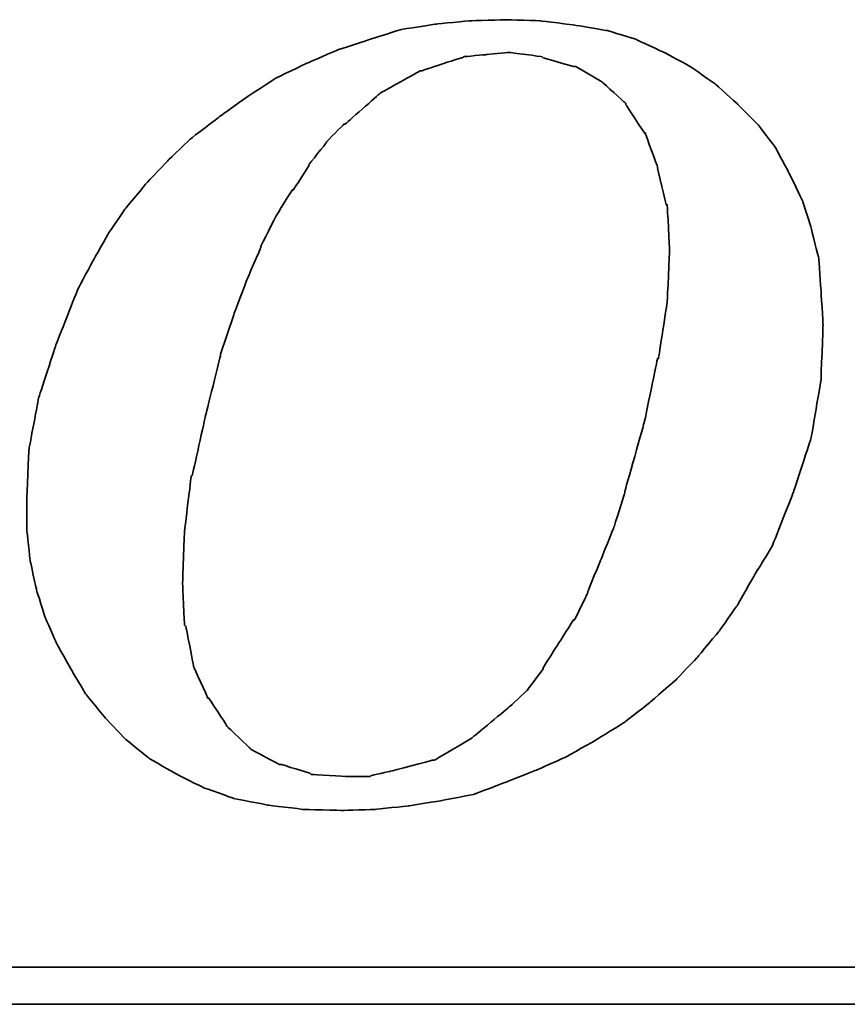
# Model space of a CAD drawing. Header units: millimetres. Extents: x 710 to 1313, y 178 to 430.
# Tile 32 of 37: x 1164.3 to 1169.05, y 229.62 to 235.28. Entities that reach past the tile are written whole.
import ezdxf

# ---------------------------------------------------------------- set-up
doc = ezdxf.new("R2010")
doc.units = ezdxf.units.MM
doc.header["$LTSCALE"] = 10
doc.layers.add('DIM', color=4, linetype='Continuous')
doc.layers.add('layer 1', color=7, linetype='Continuous')

# ---------------------------------------------------------------- blocks, each defined once
blk = doc.blocks.new('TBI MOTION logo(完整正式版)')
at = {"layer": 'layer 1', "color": 22, "lineweight": 35}
for points, knots in [([(35.79625, -6.98375), (35.79625, -6.98375), (36.23125, -7.43875), (36.23125, -7.43875), (36.23125, -7.43875), (36.23125, -7.43875), (36.75625, -7.87125), (36.75625, -7.87125), (36.75625, -7.87125), (36.75625, -7.87125), (37.33125, -8.20375), (37.33125, -8.20375), (37.33125, -8.20375), (37.33125, -8.20375), (37.95625, -8.51875), (37.95625, -8.51875), (37.95625, -8.51875), (37.95625, -8.51875), (38.62625, -8.75875), (38.62625, -8.75875), (38.62625, -8.75875), (38.62625, -8.75875), (39.37125, -8.90375), (39.37125, -8.90375), (39.37125, -8.90375), (39.37125, -8.90375), (40.14125, -8.99875), (40.14125, -8.99875), (40.14125, -8.99875), (40.14125, -8.99875), (41.02625, -9.02375), (41.02625, -9.02375), (41.02625, -9.02375), (41.02625, -9.02375), (41.74625, -8.99875), (41.74625, -8.99875), (41.74625, -8.99875), (41.74625, -8.99875), (42.46625, -8.92375), (42.46625, -8.92375), (42.46625, -8.92375), (42.46625, -8.92375), (43.21125, -8.80625), (43.21125, -8.80625), (43.21125, -8.80625), (43.21125, -8.80625), (43.93125, -8.66375), (43.93125, -8.66375), (43.93125, -8.66375), (43.93125, -8.66375), (44.62625, -8.39875), (44.62625, -8.39875), (44.62625, -8.39875), (44.62625, -8.39875), (45.29625, -8.13375), (45.29625, -8.13375), (45.29625, -8.13375), (45.29625, -8.13375), (45.94625, -7.84375), (45.94625, -7.84375), (45.94625, -7.84375), (45.94625, -7.84375), (46.61625, -7.46375), (46.61625, -7.46375), (46.61625, -7.46375), (46.61625, -7.46375), (47.24125, -7.07875), (47.24125, -7.07875), (47.24125, -7.07875), (47.24125, -7.07875), (47.81625, -6.62375), (47.81625, -6.62375), (47.81625, -6.62375), (47.81625, -6.62375), (48.36875, -6.14375), (48.36875, -6.14375), (48.36875, -6.14375), (48.36875, -6.14375), (48.84625, -5.64125), (48.84625, -5.64125), (48.84625, -5.64125), (48.84625, -5.64125), (49.32625, -5.06375), (49.32625, -5.06375), (49.32625, -5.06375), (49.32625, -5.06375), (49.71125, -4.51374), (49.71125, -4.51374), (49.71125, -4.51374), (49.71125, -4.51374), (50.09625, -3.83874), (50.09625, -3.83874), (50.09625, -3.83874), (50.09625, -3.83874), (50.48125, -3.21374), (50.48125, -3.21374), (50.48125, -3.21374), (50.48125, -3.21374), (50.96125, -1.99125), (50.96125, -1.99125), (50.96125, -1.99125), (50.96125, -1.99125), (51.34375, -0.81875), (51.34375, -0.81875), (51.34375, -0.81875), (51.34375, -0.81875), (51.56125, 0.45624), (51.56125, 0.45624), (51.56125, 0.45624), (51.56125, 0.45624), (51.60625, 1.67624), (51.60625, 1.67624), (51.60625, 1.67624), (51.60625, 1.67624), (51.56125, 2.44625), (51.56125, 2.44625), (51.56125, 2.44625), (51.56125, 2.44625), (51.51125, 3.14125), (51.51125, 3.14125), (51.51125, 3.14125), (51.51125, 3.14125), (51.34375, 3.81125), (51.34375, 3.81125), (51.34375, 3.81125), (51.34375, 3.81125), (51.15125, 4.41125), (51.15125, 4.41125), (51.15125, 4.41125), (51.15125, 4.41125), (50.86125, 5.01125), (50.86125, 5.01125), (50.86125, 5.01125), (50.86125, 5.01125), (50.55125, 5.58875), (50.55125, 5.58875), (50.55125, 5.58875), (50.55125, 5.58875), (50.16625, 6.09125), (50.16625, 6.09125), (50.16625, 6.09125), (50.16625, 6.09125), (49.71125, 6.54875), (49.71125, 6.54875), (49.71125, 6.54875), (49.71125, 6.54875), (49.23125, 6.98125), (49.23125, 6.98125), (49.23125, 6.98125), (49.23125, 6.98125), (48.67875, 7.36625), (48.67875, 7.36625), (48.67875, 7.36625), (48.67875, 7.36625), (48.10375, 7.67625), (48.10375, 7.67625), (48.10375, 7.67625), (48.10375, 7.67625), (47.48125, 7.96375), (47.48125, 7.96375), (47.48125, 7.96375), (47.48125, 7.96375), (46.85625, 8.15625), (46.85625, 8.15625), (46.85625, 8.15625), (46.85625, 8.15625), (46.13625, 8.27624), (46.13625, 8.27624), (46.13625, 8.27624), (46.13625, 8.27624), (45.39125, 8.37125), (45.39125, 8.37125), (45.39125, 8.37125), (45.39125, 8.37125), (44.62625, 8.39624), (44.62625, 8.39624), (44.62625, 8.39624), (44.62625, 8.39624), (43.83625, 8.37125), (43.83625, 8.37125), (43.83625, 8.37125), (43.83625, 8.37125), (43.09125, 8.30125), (43.09125, 8.30125), (43.09125, 8.30125), (43.09125, 8.30125), (42.32125, 8.18125), (42.32125, 8.18125), (42.32125, 8.18125), (42.32125, 8.18125), (41.62875, 7.96375), (41.62875, 7.96375), (41.62875, 7.96375), (41.62875, 7.96375), (40.90625, 7.72625), (40.90625, 7.72625), (40.90625, 7.72625), (40.90625, 7.72625), (40.23624, 7.43625), (40.23624, 7.43625), (40.23624, 7.43625), (40.23624, 7.43625), (39.54124, 7.10125), (39.54124, 7.10125), (39.54124, 7.10125), (39.54124, 7.10125), (38.91625, 6.69125), (38.91625, 6.69125), (38.91625, 6.69125), (38.91625, 6.69125), (38.31625, 6.26125), (38.31625, 6.26125), (38.31625, 6.26125), (38.31625, 6.26125), (37.69125, 5.78125), (37.69125, 5.78125), (37.69125, 5.78125), (37.69125, 5.78125), (37.18625, 5.30125), (37.18625, 5.30125), (37.18625, 5.30125), (37.18625, 5.30125), (36.70625, 4.79624), (36.70625, 4.79624), (36.70625, 4.79624), (36.70625, 4.79624), (36.23125, 4.22125), (36.23125, 4.22125), (36.23125, 4.22125), (36.23125, 4.22125), (35.87124, 3.69375), (35.87124, 3.69375), (35.87124, 3.69375), (35.87124, 3.69375), (35.53125, 3.09125), (35.53125, 3.09125), (35.53125, 3.09125), (35.53125, 3.09125), (35.19875, 2.47125), (35.19875, 2.47125), (35.19875, 2.47125), (35.19875, 2.47125), (34.71625, 1.24625), (34.71625, 1.24625), (34.71625, 1.24625), (34.71625, 1.24625), (34.33125, 0.06874), (34.33125, 0.06874), (34.33125, 0.06874), (34.33125, 0.06874), (34.11625, -1.07875), (34.11625, -1.07875), (34.11625, -1.07875), (34.11625, -1.07875), (34.07125, -2.15875), (34.07125, -2.15875), (34.07125, -2.15875), (34.07125, -2.15875), (34.07125, -2.85375), (34.07125, -2.85375), (34.07125, -2.85375), (34.07125, -2.85375), (34.14125, -3.50375), (34.14125, -3.50375), (34.14125, -3.50375), (34.14125, -3.50375), (34.28625, -4.17375), (34.28625, -4.17375), (34.28625, -4.17375), (34.28625, -4.17375), (34.47625, -4.77624), (34.47625, -4.77624), (34.47625, -4.77624), (34.47625, -4.77624), (34.71625, -5.32625), (34.71625, -5.32625), (34.71625, -5.32625), (34.71625, -5.32625), (35.05375, -5.92875), (35.05375, -5.92875), (35.05375, -5.92875), (35.05375, -5.92875), (35.36375, -6.45375), (35.36375, -6.45375), (35.36375, -6.45375), (35.36375, -6.45375), (35.79625, -6.98375), (35.79625, -6.98375)], [0, 0, 0, 0, 0.01388889, 0.01388889, 0.01388889, 0.0138889, 0.02777778, 0.02777778, 0.02777778, 0.02777779, 0.04166667, 0.04166667, 0.04166667, 0.04166668, 0.05555556, 0.05555556, 0.05555556, 0.05555557, 0.06944444, 0.06944444, 0.06944444, 0.06944445, 0.08333333, 0.08333333, 0.08333333, 0.08333334, 0.09722222, 0.09722222, 0.09722222, 0.09722223, 0.11111111, 0.11111111, 0.11111111, 0.11111112, 0.125, 0.125, 0.125, 0.12500001, 0.13888889, 0.13888889, 0.13888889, 0.1388889, 0.15277778, 0.15277778, 0.15277778, 0.15277779, 0.16666667, 0.16666667, 0.16666667, 0.16666668, 0.18055556, 0.18055556, 0.18055556, 0.18055557, 0.19444444, 0.19444444, 0.19444444, 0.19444445, 0.20833333, 0.20833333, 0.20833333, 0.20833334, 0.22222222, 0.22222222, 0.22222222, 0.22222223, 0.23611111, 0.23611111, 0.23611111, 0.23611112, 0.25, 0.25, 0.25, 0.25000001, 0.26388889, 0.26388889, 0.26388889, 0.2638889, 0.27777778, 0.27777778, 0.27777778, 0.27777779, 0.29166667, 0.29166667, 0.29166667, 0.29166668, 0.30555556, 0.30555556, 0.30555556, 0.30555557, 0.31944444, 0.31944444, 0.31944444, 0.31944445, 0.33333333, 0.33333333, 0.33333333, 0.33333334, 0.34722222, 0.34722222, 0.34722222, 0.34722223, 0.36111111, 0.36111111, 0.36111111, 0.36111112, 0.375, 0.375, 0.375, 0.37500001, 0.38888889, 0.38888889, 0.38888889, 0.3888889, 0.40277778, 0.40277778, 0.40277778, 0.40277779, 0.41666667, 0.41666667, 0.41666667, 0.41666668, 0.43055556, 0.43055556, 0.43055556, 0.43055557, 0.44444444, 0.44444444, 0.44444444, 0.44444445, 0.45833333, 0.45833333, 0.45833333, 0.45833334, 0.47222222, 0.47222222, 0.47222222, 0.47222223, 0.48611111, 0.48611111, 0.48611111, 0.48611112, 0.5, 0.5, 0.5, 0.50000001, 0.51388889, 0.51388889, 0.51388889, 0.5138889, 0.52777778, 0.52777778, 0.52777778, 0.52777779, 0.54166667, 0.54166667, 0.54166667, 0.54166668, 0.55555556, 0.55555556, 0.55555556, 0.55555557, 0.56944444, 0.56944444, 0.56944444, 0.56944445, 0.58333333, 0.58333333, 0.58333333, 0.58333334, 0.59722222, 0.59722222, 0.59722222, 0.59722223, 0.61111111, 0.61111111, 0.61111111, 0.61111112, 0.625, 0.625, 0.625, 0.62500001, 0.63888889, 0.63888889, 0.63888889, 0.6388889, 0.65277778, 0.65277778, 0.65277778, 0.65277779, 0.66666667, 0.66666667, 0.66666667, 0.66666668, 0.68055556, 0.68055556, 0.68055556, 0.68055557, 0.69444444, 0.69444444, 0.69444444, 0.69444445, 0.70833333, 0.70833333, 0.70833333, 0.70833334, 0.72222222, 0.72222222, 0.72222222, 0.72222223, 0.73611111, 0.73611111, 0.73611111, 0.73611112, 0.75, 0.75, 0.75, 0.75000001, 0.76388889, 0.76388889, 0.76388889, 0.7638889, 0.77777778, 0.77777778, 0.77777778, 0.77777779, 0.79166667, 0.79166667, 0.79166667, 0.79166668, 0.80555556, 0.80555556, 0.80555556, 0.80555557, 0.81944444, 0.81944444, 0.81944444, 0.81944445, 0.83333333, 0.83333333, 0.83333333, 0.83333334, 0.84722222, 0.84722222, 0.84722222, 0.84722223, 0.86111111, 0.86111111, 0.86111111, 0.86111112, 0.875, 0.875, 0.875, 0.87500001, 0.88888889, 0.88888889, 0.88888889, 0.8888889, 0.90277778, 0.90277778, 0.90277778, 0.90277779, 0.91666667, 0.91666667, 0.91666667, 0.91666668, 0.93055556, 0.93055556, 0.93055556, 0.93055557, 0.94444444, 0.94444444, 0.94444444, 0.94444445, 0.95833333, 0.95833333, 0.95833333, 0.95833334, 0.97222222, 0.97222222, 0.97222222, 0.97222223, 0.98611111, 0.98611111, 0.98611111, 0.98611112, 1, 1, 1, 1]), ([(38.33875, 1.03124), (38.33875, 1.03124), (38.62625, 1.89625), (38.62625, 1.89625), (38.62625, 1.89625), (38.62625, 1.89625), (38.91625, 2.66375), (38.91625, 2.66375), (38.91625, 2.66375), (38.91625, 2.66375), (39.22625, 3.38125), (39.22625, 3.38125), (39.22625, 3.38125), (39.22625, 3.38125), (39.22625, 3.40624), (39.22625, 3.40624), (39.22625, 3.40624), (39.22625, 3.40624), (39.56124, 4.07624), (39.56124, 4.07624), (39.56124, 4.07624), (39.56124, 4.07624), (39.92125, 4.65125), (39.92125, 4.65125), (39.92125, 4.65125), (39.92125, 4.65125), (39.94625, 4.65125), (39.94625, 4.65125), (39.94625, 4.65125), (39.94625, 4.65125), (40.28125, 5.17875), (40.28125, 5.17875), (40.28125, 5.17875), (40.28125, 5.17875), (40.28125, 5.20375), (40.28125, 5.20375), (40.28125, 5.20375), (40.28125, 5.20375), (40.66875, 5.68625), (40.66875, 5.68625), (40.66875, 5.68625), (40.66875, 5.68625), (40.66875, 5.70625), (40.66875, 5.70625), (40.66875, 5.70625), (40.66875, 5.70625), (41.05124, 6.09125), (41.05124, 6.09125), (41.05124, 6.09125), (41.05124, 6.09125), (41.07625, 6.09125), (41.07625, 6.09125), (41.07625, 6.09125), (41.07625, 6.09125), (41.84125, 6.76625), (41.84125, 6.76625), (41.84125, 6.76625), (41.84125, 6.76625), (41.86625, 6.78625), (41.86625, 6.78625), (41.86625, 6.78625), (41.86625, 6.78625), (42.73125, 7.26624), (42.73125, 7.26624), (42.73125, 7.26624), (42.73125, 7.26624), (42.75625, 7.26624), (42.75625, 7.26624), (42.75625, 7.26624), (42.75625, 7.26624), (43.18625, 7.41125), (43.18625, 7.41125), (43.18625, 7.41125), (43.18625, 7.41125), (43.64125, 7.55625), (43.64125, 7.55625), (43.64125, 7.55625), (43.64125, 7.55625), (43.66625, 7.55625), (43.66625, 7.55625), (43.66625, 7.55625), (43.66625, 7.55625), (43.69125, 7.58124), (43.69125, 7.58124), (43.69125, 7.58124), (43.69125, 7.58124), (44.19125, 7.62625), (44.19125, 7.62625), (44.19125, 7.62625), (44.19125, 7.62625), (44.67125, 7.67625), (44.67125, 7.67625), (44.67125, 7.67625), (44.67125, 7.67625), (44.69625, 7.67625), (44.69625, 7.67625), (44.69625, 7.67625), (44.69625, 7.67625), (45.41875, 7.58124), (45.41875, 7.58124), (45.41875, 7.58124), (45.41875, 7.58124), (45.44125, 7.55625), (45.44125, 7.55625), (45.44125, 7.55625), (45.44125, 7.55625), (46.11125, 7.36625), (46.11125, 7.36625), (46.11125, 7.36625), (46.11125, 7.36625), (46.13625, 7.36625), (46.13625, 7.36625), (46.13625, 7.36625), (46.13625, 7.36625), (46.15875, 7.36625), (46.15875, 7.36625), (46.15875, 7.36625), (46.15875, 7.36625), (46.73625, 7.02624), (46.73625, 7.02624), (46.73625, 7.02624), (46.73625, 7.02624), (46.76125, 7.00624), (46.76125, 7.00624), (46.76125, 7.00624), (46.76125, 7.00624), (47.24125, 6.57124), (47.24125, 6.57124), (47.24125, 6.57124), (47.24125, 6.57124), (47.26625, 6.54875), (47.26625, 6.54875), (47.26625, 6.54875), (47.26625, 6.54875), (47.26625, 6.52375), (47.26625, 6.52375), (47.26625, 6.52375), (47.26625, 6.52375), (47.67375, 5.89875), (47.67375, 5.89875), (47.67375, 5.89875), (47.67375, 5.89875), (47.69625, 5.89875), (47.69625, 5.89875), (47.69625, 5.89875), (47.69625, 5.89875), (47.69625, 5.87625), (47.69625, 5.87625), (47.69625, 5.87625), (47.69625, 5.87625), (47.96125, 5.15625), (47.96125, 5.15625), (47.96125, 5.15625), (47.96125, 5.15625), (47.96125, 5.13125), (47.96125, 5.13125), (47.96125, 5.13125), (47.96125, 5.13125), (48.15125, 4.31875), (48.15125, 4.31875), (48.15125, 4.31875), (48.15125, 4.31875), (48.17625, 4.31875), (48.17625, 4.31875), (48.17625, 4.31875), (48.17625, 4.31875), (48.17625, 4.29125), (48.17625, 4.29125), (48.17625, 4.29125), (48.17625, 4.29125), (48.22625, 3.33125), (48.22625, 3.33125), (48.22625, 3.33125), (48.22625, 3.33125), (48.22625, 3.30875), (48.22625, 3.30875), (48.22625, 3.30875), (48.22625, 3.30875), (48.17625, 2.20624), (48.17625, 2.20624), (48.17625, 2.20624), (48.17625, 2.20624), (48.17625, 2.18124), (48.17625, 2.18124), (48.17625, 2.18124), (48.17625, 2.18124), (47.98375, 0.93624), (47.98375, 0.93624), (47.98375, 0.93624), (47.98375, 0.93624), (47.96125, 0.93624), (47.96125, 0.93624), (47.96125, 0.93624), (47.96125, 0.93624), (47.67375, -0.45874), (47.67375, -0.45874), (47.67375, -0.45874), (47.67375, -0.45874), (47.24125, -1.99125), (47.24125, -1.99125), (47.24125, -1.99125), (47.24125, -1.99125), (47.24125, -2.01874), (47.24125, -2.01874), (47.24125, -2.01874), (47.24125, -2.01874), (47.00125, -2.78375), (47.00125, -2.78375), (47.00125, -2.78375), (47.00125, -2.78375), (46.71125, -3.50375), (46.71125, -3.50375), (46.71125, -3.50375), (46.71125, -3.50375), (46.42625, -4.19875), (46.42625, -4.19875), (46.42625, -4.19875), (46.42625, -4.19875), (46.42625, -4.22375), (46.42625, -4.22375), (46.42625, -4.22375), (46.42625, -4.22375), (46.13625, -4.82374), (46.13625, -4.82374), (46.13625, -4.82374), (46.13625, -4.82374), (46.11125, -4.82374), (46.11125, -4.82374), (46.11125, -4.82374), (46.11125, -4.82374), (45.77625, -5.35125), (45.77625, -5.35125), (45.77625, -5.35125), (45.77625, -5.35125), (45.44125, -5.87875), (45.44125, -5.87875), (45.44125, -5.87875), (45.44125, -5.87875), (45.44125, -5.90375), (45.44125, -5.90375), (45.44125, -5.90375), (45.44125, -5.90375), (45.10625, -6.35875), (45.10625, -6.35875), (45.10625, -6.35875), (45.10625, -6.35875), (45.08125, -6.38375), (45.08125, -6.38375), (45.08125, -6.38375), (45.08125, -6.38375), (44.69625, -6.74375), (44.69625, -6.74375), (44.69625, -6.74375), (44.69625, -6.74375), (43.88375, -7.41625), (43.88375, -7.41625), (43.88375, -7.41625), (43.88375, -7.41625), (43.85625, -7.43875), (43.85625, -7.43875), (43.85625, -7.43875), (43.85625, -7.43875), (43.04125, -7.91875), (43.04125, -7.91875), (43.04125, -7.91875), (43.04125, -7.91875), (43.01625, -7.91875), (43.01625, -7.91875), (43.01625, -7.91875), (43.01625, -7.91875), (42.99625, -7.91875), (42.99625, -7.91875), (42.99625, -7.91875), (42.99625, -7.91875), (42.08125, -8.15875), (42.08125, -8.15875), (42.08125, -8.15875), (42.08125, -8.15875), (41.65125, -8.25625), (41.65125, -8.25625), (41.65125, -8.25625), (41.65125, -8.25625), (41.62875, -8.27875), (41.62875, -8.27875), (41.62875, -8.27875), (41.62875, -8.27875), (41.60125, -8.27875), (41.60125, -8.27875), (41.60125, -8.27875), (41.60125, -8.27875), (41.12125, -8.27875), (41.12125, -8.27875), (41.12125, -8.27875), (41.12125, -8.27875), (40.35624, -8.23125), (40.35624, -8.23125), (40.35624, -8.23125), (40.35624, -8.23125), (40.33125, -8.23125), (40.33125, -8.23125), (40.33125, -8.23125), (40.33125, -8.23125), (40.30625, -8.20375), (40.30625, -8.20375), (40.30625, -8.20375), (40.30625, -8.20375), (39.68375, -8.01375), (39.68375, -8.01375), (39.68375, -8.01375), (39.68375, -8.01375), (39.66124, -8.01375), (39.66124, -8.01375), (39.66124, -8.01375), (39.66124, -8.01375), (39.63625, -8.01375), (39.63625, -8.01375), (39.63625, -8.01375), (39.63625, -8.01375), (39.01125, -7.67875), (39.01125, -7.67875), (39.01125, -7.67875), (39.01125, -7.67875), (38.98875, -7.65375), (38.98875, -7.65375), (38.98875, -7.65375), (38.98875, -7.65375), (38.48625, -7.17375), (38.48625, -7.17375), (38.48625, -7.17375), (38.48625, -7.17375), (38.45875, -7.14875), (38.45875, -7.14875), (38.45875, -7.14875), (38.45875, -7.14875), (38.45875, -7.12875), (38.45875, -7.12875), (38.45875, -7.12875), (38.45875, -7.12875), (38.07625, -6.54875), (38.07625, -6.54875), (38.07625, -6.54875), (38.07625, -6.54875), (38.05125, -6.54875), (38.05125, -6.54875), (38.05125, -6.54875), (38.05125, -6.54875), (38.05125, -6.52875), (38.05125, -6.52875), (38.05125, -6.52875), (38.05125, -6.52875), (37.74125, -5.85375), (37.74125, -5.85375), (37.74125, -5.85375), (37.74125, -5.85375), (37.74125, -5.82875), (37.74125, -5.82875), (37.74125, -5.82875), (37.74125, -5.82875), (37.57375, -4.96875), (37.57375, -4.96875), (37.57375, -4.96875), (37.57375, -4.96875), (37.54625, -4.94375), (37.54625, -4.94375), (37.54625, -4.94375), (37.54625, -4.94375), (37.50125, -4.03375), (37.50125, -4.03375), (37.50125, -4.03375), (37.50125, -4.03375), (37.50125, -4.00875), (37.50125, -4.00875), (37.50125, -4.00875), (37.50125, -4.00875), (37.54625, -2.85375), (37.54625, -2.85375), (37.54625, -2.85375), (37.54625, -2.85375), (37.69125, -1.65875), (37.69125, -1.65875), (37.69125, -1.65875), (37.69125, -1.65875), (37.71624, -1.63375), (37.71624, -1.63375), (37.71624, -1.63375), (37.71624, -1.63375), (38.00375, -0.33875), (38.00375, -0.33875), (38.00375, -0.33875), (38.00375, -0.33875), (38.33875, 1.00624), (38.33875, 1.00624), (38.33875, 1.00624), (38.33875, 1.00624), (38.33875, 1.03124), (38.33875, 1.03124)], [0, 0, 0, 0, 0.01010101, 0.01010101, 0.01010101, 0.01010102, 0.02020202, 0.02020202, 0.02020202, 0.02020203, 0.03030303, 0.03030303, 0.03030303, 0.03030304, 0.04040404, 0.04040404, 0.04040404, 0.04040405, 0.05050505, 0.05050505, 0.05050505, 0.05050506, 0.06060606, 0.06060606, 0.06060606, 0.06060607, 0.07070707, 0.07070707, 0.07070707, 0.07070708, 0.08080808, 0.08080808, 0.08080808, 0.08080809, 0.09090909, 0.09090909, 0.09090909, 0.0909091, 0.1010101, 0.1010101, 0.1010101, 0.10101011, 0.11111111, 0.11111111, 0.11111111, 0.11111112, 0.12121212, 0.12121212, 0.12121212, 0.12121213, 0.13131313, 0.13131313, 0.13131313, 0.13131314, 0.14141414, 0.14141414, 0.14141414, 0.14141415, 0.15151515, 0.15151515, 0.15151515, 0.15151516, 0.16161616, 0.16161616, 0.16161616, 0.16161617, 0.17171717, 0.17171717, 0.17171717, 0.17171718, 0.18181818, 0.18181818, 0.18181818, 0.18181819, 0.19191919, 0.19191919, 0.19191919, 0.1919192, 0.2020202, 0.2020202, 0.2020202, 0.20202021, 0.21212121, 0.21212121, 0.21212121, 0.21212122, 0.22222222, 0.22222222, 0.22222222, 0.22222223, 0.23232323, 0.23232323, 0.23232323, 0.23232324, 0.24242424, 0.24242424, 0.24242424, 0.24242425, 0.25252525, 0.25252525, 0.25252525, 0.25252526, 0.26262626, 0.26262626, 0.26262626, 0.26262627, 0.27272727, 0.27272727, 0.27272727, 0.27272728, 0.28282828, 0.28282828, 0.28282828, 0.28282829, 0.29292929, 0.29292929, 0.29292929, 0.2929293, 0.3030303, 0.3030303, 0.3030303, 0.30303031, 0.31313131, 0.31313131, 0.31313131, 0.31313132, 0.32323232, 0.32323232, 0.32323232, 0.32323233, 0.33333333, 0.33333333, 0.33333333, 0.33333334, 0.34343434, 0.34343434, 0.34343434, 0.34343435, 0.35353535, 0.35353535, 0.35353535, 0.35353536, 0.36363636, 0.36363636, 0.36363636, 0.36363637, 0.37373737, 0.37373737, 0.37373737, 0.37373738, 0.38383838, 0.38383838, 0.38383838, 0.38383839, 0.39393939, 0.39393939, 0.39393939, 0.3939394, 0.4040404, 0.4040404, 0.4040404, 0.40404041, 0.41414141, 0.41414141, 0.41414141, 0.41414142, 0.42424242, 0.42424242, 0.42424242, 0.42424243, 0.43434343, 0.43434343, 0.43434343, 0.43434344, 0.44444444, 0.44444444, 0.44444444, 0.44444445, 0.45454545, 0.45454545, 0.45454545, 0.45454546, 0.46464646, 0.46464646, 0.46464646, 0.46464647, 0.47474747, 0.47474747, 0.47474747, 0.47474748, 0.48484848, 0.48484848, 0.48484848, 0.48484849, 0.49494949, 0.49494949, 0.49494949, 0.4949495, 0.50505051, 0.50505051, 0.50505051, 0.50505052, 0.51515152, 0.51515152, 0.51515152, 0.51515153, 0.52525253, 0.52525253, 0.52525253, 0.52525254, 0.53535354, 0.53535354, 0.53535354, 0.53535355, 0.54545455, 0.54545455, 0.54545455, 0.54545456, 0.55555556, 0.55555556, 0.55555556, 0.55555557, 0.56565657, 0.56565657, 0.56565657, 0.56565658, 0.57575758, 0.57575758, 0.57575758, 0.57575759, 0.58585859, 0.58585859, 0.58585859, 0.5858586, 0.5959596, 0.5959596, 0.5959596, 0.59595961, 0.60606061, 0.60606061, 0.60606061, 0.60606062, 0.61616162, 0.61616162, 0.61616162, 0.61616163, 0.62626263, 0.62626263, 0.62626263, 0.62626264, 0.63636364, 0.63636364, 0.63636364, 0.63636365, 0.64646465, 0.64646465, 0.64646465, 0.64646466, 0.65656566, 0.65656566, 0.65656566, 0.65656567, 0.66666667, 0.66666667, 0.66666667, 0.66666668, 0.67676768, 0.67676768, 0.67676768, 0.67676769, 0.68686869, 0.68686869, 0.68686869, 0.6868687, 0.6969697, 0.6969697, 0.6969697, 0.69696971, 0.70707071, 0.70707071, 0.70707071, 0.70707072, 0.71717172, 0.71717172, 0.71717172, 0.71717173, 0.72727273, 0.72727273, 0.72727273, 0.72727274, 0.73737374, 0.73737374, 0.73737374, 0.73737375, 0.74747475, 0.74747475, 0.74747475, 0.74747476, 0.75757576, 0.75757576, 0.75757576, 0.75757577, 0.76767677, 0.76767677, 0.76767677, 0.76767678, 0.77777778, 0.77777778, 0.77777778, 0.77777779, 0.78787879, 0.78787879, 0.78787879, 0.7878788, 0.7979798, 0.7979798, 0.7979798, 0.79797981, 0.80808081, 0.80808081, 0.80808081, 0.80808082, 0.81818182, 0.81818182, 0.81818182, 0.81818183, 0.82828283, 0.82828283, 0.82828283, 0.82828284, 0.83838384, 0.83838384, 0.83838384, 0.83838385, 0.84848485, 0.84848485, 0.84848485, 0.84848486, 0.85858586, 0.85858586, 0.85858586, 0.85858587, 0.86868687, 0.86868687, 0.86868687, 0.86868688, 0.87878788, 0.87878788, 0.87878788, 0.87878789, 0.88888889, 0.88888889, 0.88888889, 0.8888889, 0.8989899, 0.8989899, 0.8989899, 0.89898991, 0.90909091, 0.90909091, 0.90909091, 0.90909092, 0.91919192, 0.91919192, 0.91919192, 0.91919193, 0.92929293, 0.92929293, 0.92929293, 0.92929294, 0.93939394, 0.93939394, 0.93939394, 0.93939395, 0.94949495, 0.94949495, 0.94949495, 0.94949496, 0.95959596, 0.95959596, 0.95959596, 0.95959597, 0.96969697, 0.96969697, 0.96969697, 0.96969698, 0.97979798, 0.97979798, 0.97979798, 0.97979799, 0.98989899, 0.98989899, 0.98989899, 0.989899, 1, 1, 1, 1]), ([(75.90875, -9.47875), (75.90875, -9.47875), (75.90875, -12.28625), (75.90875, -12.28625), (75.90875, -12.28625), (75.90875, -12.28625), (75.90875, -12.47875), (75.90875, -12.47875), (75.90875, -12.47875), (75.90875, -12.47875), (75.71625, -12.47875), (75.71625, -12.47875), (75.71625, -12.47875), (75.71625, -12.47875), (-88.32875, -12.47875), (-88.32875, -12.47875), (-88.32875, -12.47875), (-88.32875, -12.47875), (-88.32875, -13.29375), (-88.32875, -13.29375), (-88.32875, -13.29375), (-88.32875, -13.29375), (82.89125, -13.29375), (82.89125, -13.29375), (82.89125, -13.29375), (82.89125, -13.29375), (75.90875, -9.47875), (75.90875, -9.47875)], [0, 0, 0, 0, 0.14285714, 0.14285714, 0.14285714, 0.14285715, 0.28571429, 0.28571429, 0.28571429, 0.2857143, 0.42857143, 0.42857143, 0.42857143, 0.42857144, 0.57142857, 0.57142857, 0.57142857, 0.57142858, 0.71428571, 0.71428571, 0.71428571, 0.71428572, 0.85714286, 0.85714286, 0.85714286, 0.85714287, 1, 1, 1, 1])]:
    blk.add_open_spline(points, degree=3, knots=knots, dxfattribs=at)

msp = doc.modelspace()

# ---------------------------------------------------------------- block references
at = {"layer": 'DIM', "color": 7, "xscale": 0.2606204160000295, "yscale": 0.2606204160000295, "zscale": 0.2606204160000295}
msp.add_blockref('TBI MOTION logo(完整正式版)', (1155.4585, 233.0883), dxfattribs=at)

doc.saveas('drawing.dxf')
